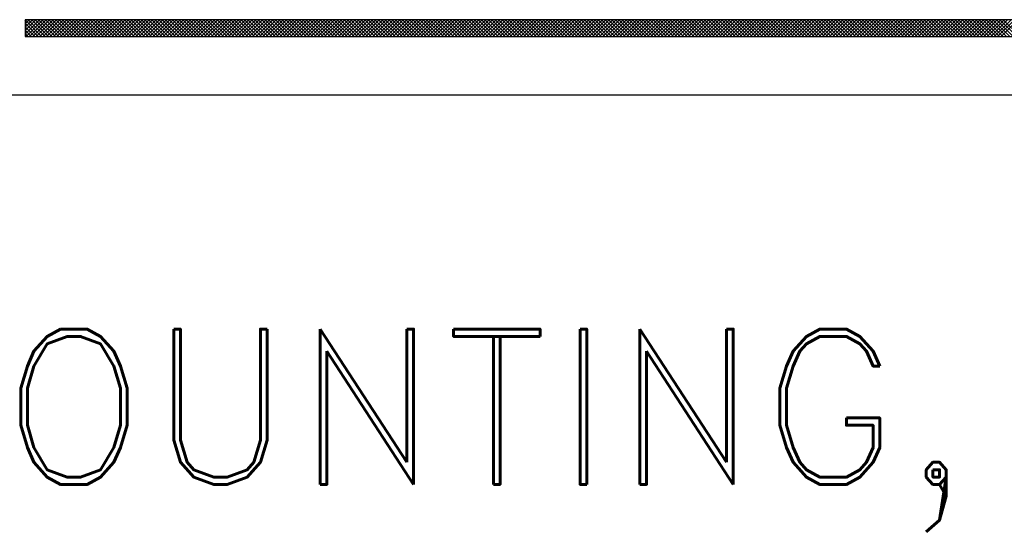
# Model space of a CAD drawing. Extents: x 0 to 34, y 0 to 22.
# Tile 5 of 20: x 29.097 to 30.364, y 2.362 to 3.017. Entities that reach past the tile are written whole.
import ezdxf
from ezdxf.enums import TextEntityAlignment as Align

# ---------------------------------------------------------------- set-up
doc = ezdxf.new("R2010")
doc.units = 0
doc.header["$LTSCALE"] = 0.25
doc.header["$MEASUREMENT"] = 0
for name, color, linetype in [('DIM', 7, 'CONTINUOUS'), ('FORMAT', 6, 'CONTINUOUS'), ('LOGO_HI', 11, 'CONTINUOUS')]:
    doc.layers.add(name, color=color, linetype=linetype)
doc.styles.add('RD25', font='ROMAND.shx', dxfattribs={"height": 0.25})
doc.styles.add('ROMAND', font='ROMAND.SHX')
doc.styles.add('RS10', font='ROMANS.shx', dxfattribs={"height": 0.1})

# ---------------------------------------------------------------- blocks, each defined once
blk = doc.blocks.new('FORMAT')
at = {"layer": 'FORMAT', "color": 6}
blk.add_line((-3.1875, 0.432), (3.1875, 0.432), dxfattribs=at)
at = {"layer": 'LOGO_HI'}
for p, q in [((-1.0487, 0.5278), (-1.0479, 0.5286)), ((-1.0487, 0.5234), (-1.0435, 0.5286)), ((-1.0487, 0.519), (-1.0391, 0.5286)), ((-1.0487, 0.5146), (-1.0346, 0.5286)), ((-1.0487, 0.5102), (-1.0302, 0.5286)), ((-1.0273, 0.507), (-1.0487, 0.5284)), ((-1.0317, 0.507), (-1.0487, 0.524)), ((-1.0474, 0.507), (-1.0258, 0.5286)), ((-1.0229, 0.507), (-1.0445, 0.5286)), ((-1.043, 0.507), (-1.0214, 0.5286)), ((-1.0185, 0.507), (-1.0401, 0.5286)), ((-1.0386, 0.507), (-1.017, 0.5286)), ((-1.0141, 0.507), (-1.0357, 0.5286)), ((-1.0342, 0.507), (-1.0126, 0.5286)), ((-1.0096, 0.507), (-1.0313, 0.5286)), ((-1.0298, 0.507), (-1.0081, 0.5286)), ((-1.0052, 0.507), (-1.0269, 0.5286)), ((-1.0253, 0.507), (-1.0037, 0.5286)), ((-1.0008, 0.507), (-1.0224, 0.5286)), ((-1.0209, 0.507), (-0.9993, 0.5286)), ((-0.9964, 0.507), (-1.018, 0.5286)), ((-1.0165, 0.507), (-0.9949, 0.5286)), ((-0.992, 0.507), (-1.0136, 0.5286)), ((-1.0121, 0.507), (-0.9905, 0.5286)), ((-0.9875, 0.507), (-1.0092, 0.5286)), ((-1.0077, 0.507), (-0.986, 0.5286)), ((-0.9831, 0.507), (-1.0048, 0.5286)), ((-1.0032, 0.507), (-0.9816, 0.5286)), ((-0.9787, 0.507), (-1.0003, 0.5286)), ((-0.9988, 0.507), (-0.9772, 0.5286)), ((-0.9743, 0.507), (-0.9959, 0.5286)), ((-0.9944, 0.507), (-0.9728, 0.5286)), ((-0.9699, 0.507), (-0.9915, 0.5286)), ((-0.99, 0.507), (-0.9684, 0.5286)), ((-0.9654, 0.507), (-0.9871, 0.5286)), ((-0.9856, 0.507), (-0.9639, 0.5286)), ((-0.961, 0.507), (-0.9827, 0.5286)), ((-0.9812, 0.507), (-0.9595, 0.5286)), ((-0.9566, 0.507), (-0.9782, 0.5286)), ((-0.9767, 0.507), (-0.9551, 0.5286)), ((-0.9522, 0.507), (-0.9738, 0.5286)), ((-0.9723, 0.507), (-0.9507, 0.5286)), ((-0.9478, 0.507), (-0.9694, 0.5286)), ((-0.9679, 0.507), (-0.9463, 0.5286)), ((-0.9433, 0.507), (-0.965, 0.5286)), ((-0.9635, 0.507), (-0.9418, 0.5286)), ((-0.9389, 0.507), (-0.9606, 0.5286)), ((-0.9591, 0.507), (-0.9374, 0.5286)), ((-0.9345, 0.507), (-0.9561, 0.5286)), ((-0.9546, 0.507), (-0.933, 0.5286)), ((-0.9301, 0.507), (-0.9517, 0.5286)), ((-0.9502, 0.507), (-0.9286, 0.5286)), ((-0.9257, 0.507), (-0.9473, 0.5286)), ((-0.9458, 0.507), (-0.9242, 0.5286)), ((-0.9212, 0.507), (-0.9429, 0.5286)), ((-0.9414, 0.507), (-0.9197, 0.5286)), ((-0.9168, 0.507), (-0.9385, 0.5286)), ((-0.937, 0.507), (-0.9153, 0.5286)), ((-0.9124, 0.507), (-0.934, 0.5286)), ((-0.9325, 0.507), (-0.9109, 0.5286)), ((-0.908, 0.507), (-0.9296, 0.5286)), ((-0.9281, 0.507), (-0.9065, 0.5286)), ((-0.9036, 0.507), (-0.9252, 0.5286)), ((-0.9237, 0.507), (-0.9021, 0.5286)), ((-0.8992, 0.507), (-0.9208, 0.5286)), ((-0.9193, 0.507), (-0.8976, 0.5286)), ((-0.8947, 0.507), (-0.9164, 0.5286)), ((-0.9149, 0.507), (-0.8932, 0.5286)), ((-0.8903, 0.507), (-0.9119, 0.5286)), ((-0.9104, 0.507), (-0.8888, 0.5286)), ((-0.8859, 0.507), (-0.9075, 0.5286)), ((-0.906, 0.507), (-0.8844, 0.5286)), ((-0.8815, 0.507), (-0.9031, 0.5286)), ((-0.9016, 0.507), (-0.88, 0.5286)), ((-0.8771, 0.507), (-0.8987, 0.5286)), ((-0.8972, 0.507), (-0.8755, 0.5286)), ((-0.8726, 0.507), (-0.8943, 0.5286)), ((-0.8928, 0.507), (-0.8711, 0.5286)), ((-0.8682, 0.507), (-0.8898, 0.5286)), ((-0.8883, 0.507), (-0.8667, 0.5286)), ((-0.8638, 0.507), (-0.8854, 0.5286)), ((-0.8839, 0.507), (-0.8623, 0.5286)), ((-0.8594, 0.507), (-0.881, 0.5286)), ((-0.8795, 0.507), (-0.8579, 0.5286)), ((-0.855, 0.507), (-0.8766, 0.5286)), ((-0.8751, 0.507), (-0.8535, 0.5286)), ((-0.8505, 0.507), (-0.8722, 0.5286)), ((-0.8707, 0.507), (-0.849, 0.5286)), ((-0.8461, 0.507), (-0.8678, 0.5286)), ((-0.8662, 0.507), (-0.8446, 0.5286)), ((-0.8417, 0.507), (-0.8633, 0.5286)), ((-0.8618, 0.507), (-0.8402, 0.5286)), ((-0.8373, 0.507), (-0.8589, 0.5286)), ((-0.8574, 0.507), (-0.8358, 0.5286)), ((-0.8329, 0.507), (-0.8545, 0.5286)), ((-0.853, 0.507), (-0.8314, 0.5286)), ((-0.8284, 0.507), (-0.8501, 0.5286)), ((-0.8486, 0.507), (-0.8269, 0.5286)), ((-0.824, 0.507), (-0.8457, 0.5286)), ((-0.8441, 0.507), (-0.8225, 0.5286)), ((-0.8196, 0.507), (-0.8412, 0.5286)), ((-0.8397, 0.507), (-0.8181, 0.5286)), ((-0.8152, 0.507), (-0.8368, 0.5286)), ((-0.8353, 0.507), (-0.8137, 0.5286)), ((-0.8108, 0.507), (-0.8324, 0.5286)), ((-0.8309, 0.507), (-0.8093, 0.5286)), ((-0.8063, 0.507), (-0.828, 0.5286)), ((-0.8265, 0.507), (-0.8048, 0.5286)), ((-0.8019, 0.507), (-0.8236, 0.5286)), ((-0.8221, 0.507), (-0.8004, 0.5286)), ((-0.7975, 0.507), (-0.8191, 0.5286)), ((-0.8176, 0.507), (-0.796, 0.5286)), ((-0.7931, 0.507), (-0.8147, 0.5286)), ((-0.8132, 0.507), (-0.7916, 0.5286)), ((-0.7887, 0.507), (-0.8103, 0.5286)), ((-0.8088, 0.507), (-0.7872, 0.5286)), ((-0.7842, 0.507), (-0.8059, 0.5286)), ((-0.8044, 0.507), (-0.7827, 0.5286)), ((-0.7798, 0.507), (-0.8015, 0.5286)), ((-0.8, 0.507), (-0.7783, 0.5286)), ((-0.7754, 0.507), (-0.797, 0.5286)), ((-0.7955, 0.507), (-0.7739, 0.5286)), ((-0.771, 0.507), (-0.7926, 0.5286)), ((-0.7911, 0.507), (-0.7695, 0.5286)), ((-0.7666, 0.507), (-0.7882, 0.5286)), ((-0.7867, 0.507), (-0.7651, 0.5286)), ((-0.7621, 0.507), (-0.7838, 0.5286)), ((-0.7823, 0.507), (-0.7606, 0.5286)), ((-0.7577, 0.507), (-0.7794, 0.5286)), ((-0.7779, 0.507), (-0.7562, 0.5286)), ((-0.7533, 0.507), (-0.7749, 0.5286)), ((-0.7734, 0.507), (-0.7518, 0.5286)), ((-0.7489, 0.507), (-0.7705, 0.5286)), ((-0.769, 0.507), (-0.7474, 0.5286)), ((-0.7445, 0.507), (-0.7661, 0.5286)), ((-0.7646, 0.507), (-0.743, 0.5286)), ((-0.7401, 0.507), (-0.7617, 0.5286)), ((-0.7602, 0.507), (-0.7385, 0.5286)), ((-0.7356, 0.507), (-0.7573, 0.5286)), ((-0.7558, 0.507), (-0.7341, 0.5286)), ((-0.7312, 0.507), (-0.7528, 0.5286)), ((-0.7513, 0.507), (-0.7297, 0.5286)), ((-0.7268, 0.507), (-0.7484, 0.5286)), ((-0.7469, 0.507), (-0.7253, 0.5286)), ((-0.7224, 0.507), (-0.744, 0.5286)), ((-0.7425, 0.507), (-0.7209, 0.5286)), ((-0.718, 0.507), (-0.7396, 0.5286)), ((-0.7381, 0.507), (-0.7164, 0.5286)), ((-0.7135, 0.507), (-0.7352, 0.5286)), ((-0.7337, 0.507), (-0.712, 0.5286)), ((-0.7091, 0.507), (-0.7307, 0.5286)), ((-0.7292, 0.507), (-0.7076, 0.5286)), ((-0.7047, 0.507), (-0.7263, 0.5286)), ((-0.7248, 0.507), (-0.7032, 0.5286)), ((-0.7003, 0.507), (-0.7219, 0.5286)), ((-0.7204, 0.507), (-0.6988, 0.5286)), ((-0.6959, 0.507), (-0.7175, 0.5286)), ((-0.716, 0.507), (-0.6944, 0.5286)), ((-0.6914, 0.507), (-0.7131, 0.5286)), ((-0.7116, 0.507), (-0.6899, 0.5286)), ((-0.687, 0.507), (-0.7087, 0.5286)), ((-0.7071, 0.507), (-0.6855, 0.5286)), ((-0.6826, 0.507), (-0.7042, 0.5286)), ((-0.7027, 0.507), (-0.6811, 0.5286)), ((-0.6782, 0.507), (-0.6998, 0.5286)), ((-0.6983, 0.507), (-0.6767, 0.5286)), ((-0.6738, 0.507), (-0.6954, 0.5286)), ((-0.6939, 0.507), (-0.6723, 0.5286)), ((-0.6693, 0.507), (-0.691, 0.5286)), ((-0.6895, 0.507), (-0.6678, 0.5286)), ((-0.6649, 0.507), (-0.6866, 0.5286)), ((-0.685, 0.507), (-0.6634, 0.5286)), ((-0.6605, 0.507), (-0.6821, 0.5286)), ((-0.6806, 0.507), (-0.659, 0.5286)), ((-0.6561, 0.507), (-0.6777, 0.5286)), ((-0.6762, 0.507), (-0.6546, 0.5286)), ((-0.6517, 0.507), (-0.6733, 0.5286)), ((-0.6718, 0.507), (-0.6502, 0.5286)), ((-0.6472, 0.507), (-0.6689, 0.5286)), ((-0.6674, 0.507), (-0.6457, 0.5286)), ((-0.6428, 0.507), (-0.6645, 0.5286)), ((-0.663, 0.507), (-0.6413, 0.5286)), ((-0.6384, 0.507), (-0.66, 0.5286)), ((-0.6585, 0.507), (-0.6369, 0.5286)), ((-0.634, 0.507), (-0.6556, 0.5286)), ((-0.6541, 0.507), (-0.6325, 0.5286)), ((-0.6296, 0.507), (-0.6512, 0.5286)), ((-0.6497, 0.507), (-0.6281, 0.5286)), ((-0.6251, 0.507), (-0.6468, 0.5286)), ((-0.6453, 0.507), (-0.6236, 0.5286)), ((-0.6207, 0.507), (-0.6424, 0.5286)), ((-0.6409, 0.507), (-0.6192, 0.5286)), ((-0.6163, 0.507), (-0.6379, 0.5286)), ((-0.6364, 0.507), (-0.6148, 0.5286)), ((-0.6119, 0.507), (-0.6335, 0.5286)), ((-0.632, 0.507), (-0.6104, 0.5286)), ((-0.6075, 0.507), (-0.6291, 0.5286)), ((-0.6276, 0.507), (-0.606, 0.5286)), ((-0.6031, 0.507), (-0.6247, 0.5286)), ((-0.6232, 0.507), (-0.6015, 0.5286)), ((-0.5986, 0.507), (-0.6203, 0.5286)), ((-0.6188, 0.507), (-0.5971, 0.5286)), ((-0.5942, 0.507), (-0.6158, 0.5286)), ((-0.6143, 0.507), (-0.5927, 0.5286)), ((-0.5898, 0.507), (-0.6114, 0.5286)), ((-0.6099, 0.507), (-0.5883, 0.5286)), ((-0.5854, 0.507), (-0.607, 0.5286)), ((-0.6055, 0.507), (-0.5839, 0.5286)), ((-0.581, 0.507), (-0.6026, 0.5286)), ((-0.6011, 0.507), (-0.5794, 0.5286)), ((-0.5765, 0.507), (-0.5982, 0.5286)), ((-0.5967, 0.507), (-0.575, 0.5286)), ((-0.5721, 0.507), (-0.5937, 0.5286)), ((-0.5922, 0.507), (-0.5706, 0.5286)), ((-0.5677, 0.507), (-0.5893, 0.5286)), ((-0.5878, 0.507), (-0.5662, 0.5286)), ((-0.5633, 0.507), (-0.5849, 0.5286)), ((-0.5834, 0.507), (-0.5618, 0.5286)), ((-0.5589, 0.507), (-0.5805, 0.5286)), ((-0.579, 0.507), (-0.5574, 0.5286)), ((-0.5544, 0.507), (-0.5761, 0.5286)), ((-0.5746, 0.507), (-0.5529, 0.5286)), ((-0.55, 0.507), (-0.5717, 0.5286)), ((-0.5701, 0.507), (-0.5485, 0.5286)), ((-0.5456, 0.507), (-0.5672, 0.5286)), ((-0.5657, 0.507), (-0.5441, 0.5286)), ((-0.5412, 0.507), (-0.5628, 0.5286)), ((-0.5613, 0.507), (-0.5397, 0.5286)), ((-0.5368, 0.507), (-0.5584, 0.5286)), ((-0.5569, 0.507), (-0.5353, 0.5286)), ((-0.5323, 0.507), (-0.554, 0.5286)), ((-0.5525, 0.507), (-0.5308, 0.5286)), ((-0.5279, 0.507), (-0.5496, 0.5286)), ((-0.548, 0.507), (-0.5264, 0.5286)), ((-0.5235, 0.507), (-0.5451, 0.5286)), ((-0.5436, 0.507), (-0.522, 0.5286)), ((-0.5191, 0.507), (-0.5407, 0.5286)), ((-0.5392, 0.507), (-0.5176, 0.5286)), ((-0.5147, 0.507), (-0.5363, 0.5286)), ((-0.5348, 0.507), (-0.5132, 0.5286)), ((-0.5102, 0.507), (-0.5319, 0.5286)), ((-0.5304, 0.507), (-0.5087, 0.5286)), ((-0.5058, 0.507), (-0.5275, 0.5286)), ((-0.526, 0.507), (-0.5043, 0.5286)), ((-0.5014, 0.507), (-0.523, 0.5286)), ((-0.5215, 0.507), (-0.4999, 0.5286)), ((-0.497, 0.507), (-0.5186, 0.5286)), ((-0.5171, 0.507), (-0.4955, 0.5286)), ((-0.4926, 0.507), (-0.5142, 0.5286)), ((-0.5127, 0.507), (-0.4911, 0.5286)), ((-0.4881, 0.507), (-0.5098, 0.5286)), ((-0.5083, 0.507), (-0.4866, 0.5286)), ((-0.4837, 0.507), (-0.5054, 0.5286)), ((-0.5039, 0.507), (-0.4822, 0.5286)), ((-0.4793, 0.507), (-0.5009, 0.5286)), ((-0.4994, 0.507), (-0.4778, 0.5286)), ((-0.4749, 0.507), (-0.4965, 0.5286)), ((-0.495, 0.507), (-0.4734, 0.5286)), ((-0.4705, 0.507), (-0.4921, 0.5286)), ((-0.4906, 0.507), (-0.469, 0.5286)), ((-0.466, 0.507), (-0.4877, 0.5286)), ((-0.4862, 0.507), (-0.4645, 0.5286)), ((-0.4616, 0.507), (-0.4833, 0.5286)), ((-0.4818, 0.507), (-0.4601, 0.5286)), ((-0.4572, 0.507), (-0.4788, 0.5286)), ((-0.4773, 0.507), (-0.4557, 0.5286)), ((-0.4528, 0.507), (-0.4744, 0.5286)), ((-0.4729, 0.507), (-0.4513, 0.5286)), ((-0.4484, 0.507), (-0.47, 0.5286)), ((-0.4685, 0.507), (-0.4469, 0.5286)), ((-0.444, 0.507), (-0.4656, 0.5286)), ((-0.4641, 0.507), (-0.4424, 0.5286)), ((-0.4395, 0.507), (-0.4612, 0.5286)), ((-0.4597, 0.507), (-0.438, 0.5286)), ((-0.4351, 0.507), (-0.4567, 0.5286)), ((-0.4552, 0.507), (-0.4336, 0.5286)), ((-0.4307, 0.507), (-0.4523, 0.5286)), ((-0.4508, 0.507), (-0.4292, 0.5286)), ((-0.4263, 0.507), (-0.4479, 0.5286)), ((-0.4464, 0.507), (-0.4248, 0.5286)), ((-0.4219, 0.507), (-0.4435, 0.5286)), ((-0.442, 0.507), (-0.4203, 0.5286)), ((-0.4174, 0.507), (-0.4391, 0.5286)), ((-0.4376, 0.507), (-0.4159, 0.5286)), ((-0.413, 0.507), (-0.4346, 0.5286)), ((-0.4331, 0.507), (-0.4115, 0.5286)), ((-0.4086, 0.507), (-0.4302, 0.5286)), ((-0.4287, 0.507), (-0.4071, 0.5286)), ((-0.4042, 0.507), (-0.4258, 0.5286)), ((-0.4243, 0.507), (-0.4027, 0.5286)), ((-0.3998, 0.507), (-0.4214, 0.5286)), ((-0.4199, 0.507), (-0.3983, 0.5286)), ((-0.3953, 0.507), (-0.417, 0.5286)), ((-0.4155, 0.507), (-0.3938, 0.5286)), ((-0.3909, 0.507), (-0.4126, 0.5286)), ((-0.411, 0.507), (-0.3894, 0.5286)), ((-0.3865, 0.507), (-0.4081, 0.5286)), ((-0.4066, 0.507), (-0.385, 0.5286)), ((-0.3821, 0.507), (-0.4037, 0.5286)), ((-0.4022, 0.507), (-0.3806, 0.5286)), ((-0.3777, 0.507), (-0.3993, 0.5286)), ((-0.3978, 0.507), (-0.3762, 0.5286)), ((-0.3732, 0.507), (-0.3949, 0.5286)), ((-0.3934, 0.507), (-0.3717, 0.5286)), ((-0.3688, 0.507), (-0.3905, 0.5286)), ((-0.3889, 0.507), (-0.3673, 0.5286)), ((-0.3644, 0.507), (-0.386, 0.5286)), ((-0.3845, 0.507), (-0.3629, 0.5286)), ((-0.36, 0.507), (-0.3816, 0.5286)), ((-0.3801, 0.507), (-0.3585, 0.5286)), ((-0.3556, 0.507), (-0.3772, 0.5286)), ((-0.3757, 0.507), (-0.3541, 0.5286)), ((-0.3511, 0.507), (-0.3728, 0.5286)), ((-0.3713, 0.507), (-0.3496, 0.5286)), ((-0.3467, 0.507), (-0.3684, 0.5286)), ((-0.3669, 0.507), (-0.3452, 0.5286)), ((-0.3423, 0.507), (-0.3639, 0.5286)), ((-0.3624, 0.507), (-0.3408, 0.5286)), ((-0.3379, 0.507), (-0.3595, 0.5286)), ((-0.358, 0.507), (-0.3364, 0.5286)), ((-0.3335, 0.507), (-0.3551, 0.5286)), ((-0.3536, 0.507), (-0.332, 0.5286)), ((-0.329, 0.507), (-0.3507, 0.5286)), ((-0.3492, 0.507), (-0.3275, 0.5286)), ((-0.3246, 0.507), (-0.3463, 0.5286)), ((-0.3448, 0.507), (-0.3231, 0.5286)), ((-0.3202, 0.507), (-0.3418, 0.5286)), ((-0.3403, 0.507), (-0.3187, 0.5286)), ((-0.3158, 0.507), (-0.3374, 0.5286)), ((-0.3359, 0.507), (-0.3143, 0.5286)), ((-0.3114, 0.507), (-0.333, 0.5286)), ((-0.3315, 0.507), (-0.3099, 0.5286)), ((-0.3069, 0.507), (-0.3286, 0.5286)), ((-0.3271, 0.507), (-0.3054, 0.5286)), ((-0.3025, 0.507), (-0.3242, 0.5286)), ((-0.3227, 0.507), (-0.301, 0.5286)), ((-0.2981, 0.507), (-0.3197, 0.5286)), ((-0.3182, 0.507), (-0.2966, 0.5286)), ((-0.2937, 0.507), (-0.3153, 0.5286)), ((-0.3138, 0.507), (-0.2922, 0.5286)), ((-0.2893, 0.507), (-0.3109, 0.5286)), ((-0.3094, 0.507), (-0.2878, 0.5286)), ((-0.2849, 0.507), (-0.3065, 0.5286)), ((-0.305, 0.507), (-0.2833, 0.5286)), ((-0.2804, 0.507), (-0.3021, 0.5286)), ((-0.3006, 0.507), (-0.2789, 0.5286)), ((-0.276, 0.507), (-0.2976, 0.5286)), ((-0.2961, 0.507), (-0.2745, 0.5286)), ((-0.2716, 0.507), (-0.2932, 0.5286)), ((-0.2917, 0.507), (-0.2701, 0.5286)), ((-0.2672, 0.507), (-0.2888, 0.5286)), ((-0.2873, 0.507), (-0.2657, 0.5286)), ((-0.2628, 0.507), (-0.2844, 0.5286)), ((-0.2829, 0.507), (-0.2612, 0.5286)), ((-0.2583, 0.507), (-0.28, 0.5286)), ((-0.2785, 0.507), (-0.2568, 0.5286)), ((-0.2539, 0.507), (-0.2755, 0.5286)), ((-0.274, 0.507), (-0.2524, 0.5286)), ((-0.2495, 0.507), (-0.2711, 0.5286)), ((-0.2696, 0.507), (-0.248, 0.5286)), ((-0.2451, 0.507), (-0.2667, 0.5286)), ((-0.2652, 0.507), (-0.2436, 0.5286)), ((-0.2407, 0.507), (-0.2623, 0.5286)), ((-0.2608, 0.507), (-0.2392, 0.5286)), ((-0.2362, 0.507), (-0.2579, 0.5286)), ((-0.2564, 0.507), (-0.2347, 0.5286)), ((-0.2318, 0.507), (-0.2535, 0.5286)), ((-0.2519, 0.507), (-0.2303, 0.5286)), ((-0.2274, 0.507), (-0.249, 0.5286)), ((-0.2475, 0.507), (-0.2259, 0.5286)), ((-0.223, 0.507), (-0.2446, 0.5286)), ((-0.2431, 0.507), (-0.2215, 0.5286)), ((-0.2186, 0.507), (-0.2402, 0.5286)), ((-0.2387, 0.507), (-0.2171, 0.5286)), ((-0.2141, 0.507), (-0.2358, 0.5286)), ((-0.2343, 0.507), (-0.2126, 0.5286)), ((-0.2097, 0.507), (-0.2314, 0.5286)), ((-0.2298, 0.507), (-0.2082, 0.5286)), ((-0.2053, 0.507), (-0.2269, 0.5286)), ((-0.2254, 0.507), (-0.2038, 0.5286)), ((-0.2009, 0.507), (-0.2225, 0.5286)), ((-0.221, 0.507), (-0.1994, 0.5286)), ((-0.1965, 0.507), (-0.2181, 0.5286)), ((-0.2166, 0.507), (-0.195, 0.5286)), ((-0.192, 0.507), (-0.2137, 0.5286)), ((-0.2122, 0.507), (-0.1905, 0.5286)), ((-0.1876, 0.507), (-0.2093, 0.5286)), ((-0.2078, 0.507), (-0.1861, 0.5286)), ((-0.1832, 0.507), (-0.2048, 0.5286)), ((-0.2033, 0.507), (-0.1817, 0.5286)), ((-0.1788, 0.507), (-0.2004, 0.5286)), ((-0.1989, 0.507), (-0.1773, 0.5286)), ((-0.1744, 0.507), (-0.196, 0.5286)), ((-0.1945, 0.507), (-0.1729, 0.5286)), ((-0.1699, 0.507), (-0.1916, 0.5286)), ((-0.1901, 0.507), (-0.1684, 0.5286)), ((-0.1655, 0.507), (-0.1872, 0.5286)), ((-0.1857, 0.507), (-0.164, 0.5286)), ((-0.1611, 0.507), (-0.1827, 0.5286)), ((-0.1812, 0.507), (-0.1596, 0.5286)), ((-0.1567, 0.507), (-0.1783, 0.5286)), ((-0.1768, 0.507), (-0.1552, 0.5286)), ((-0.1523, 0.507), (-0.1739, 0.5286)), ((-0.1724, 0.507), (-0.1508, 0.5286)), ((-0.1479, 0.507), (-0.1695, 0.5286)), ((-0.168, 0.507), (-0.1463, 0.5286)), ((-0.1434, 0.507), (-0.1651, 0.5286)), ((-0.1636, 0.507), (-0.1419, 0.5286)), ((-0.139, 0.507), (-0.1606, 0.5286)), ((-0.1591, 0.507), (-0.1375, 0.5286)), ((-0.1346, 0.507), (-0.1562, 0.5286)), ((-0.1547, 0.507), (-0.1331, 0.5286)), ((-0.1302, 0.507), (-0.1518, 0.5286)), ((-0.1503, 0.507), (-0.1287, 0.5286)), ((-0.1258, 0.507), (-0.1474, 0.5286)), ((-0.1459, 0.507), (-0.1242, 0.5286)), ((-0.1213, 0.507), (-0.143, 0.5286)), ((-0.1415, 0.507), (-0.1198, 0.5286)), ((-0.1169, 0.507), (-0.1385, 0.5286)), ((-0.137, 0.507), (-0.1154, 0.5286)), ((-0.1125, 0.507), (-0.1341, 0.5286)), ((-0.1326, 0.507), (-0.111, 0.5286)), ((-0.1081, 0.507), (-0.1297, 0.5286)), ((-0.1282, 0.507), (-0.1066, 0.5286)), ((-0.1037, 0.507), (-0.1253, 0.5286)), ((-0.1238, 0.507), (-0.1022, 0.5286)), ((-0.0992, 0.507), (-0.1209, 0.5286)), ((-0.1194, 0.507), (-0.0977, 0.5286)), ((-0.0948, 0.507), (-0.1165, 0.5286)), ((-0.1149, 0.507), (-0.0933, 0.5286)), ((-0.0904, 0.507), (-0.112, 0.5286)), ((-0.1105, 0.507), (-0.0889, 0.5286)), ((-0.086, 0.507), (-0.1076, 0.5286)), ((-0.1061, 0.507), (-0.0845, 0.5286)), ((-0.0816, 0.507), (-0.1032, 0.5286)), ((-0.1017, 0.507), (-0.0801, 0.5286)), ((-0.0771, 0.507), (-0.0988, 0.5286)), ((-0.0973, 0.507), (-0.0756, 0.5286)), ((-0.0727, 0.507), (-0.0944, 0.5286)), ((-0.0928, 0.507), (-0.0712, 0.5286)), ((-0.0683, 0.507), (-0.0899, 0.5286)), ((-0.0884, 0.507), (-0.0668, 0.5286)), ((-0.0639, 0.507), (-0.0855, 0.5286)), ((-0.084, 0.507), (-0.0624, 0.5286)), ((-0.0595, 0.507), (-0.0811, 0.5286)), ((-0.0796, 0.507), (-0.058, 0.5286)), ((-0.055, 0.507), (-0.0767, 0.5286)), ((-0.0752, 0.507), (-0.0535, 0.5286)), ((-0.0506, 0.507), (-0.0723, 0.5286)), ((-0.0708, 0.507), (-0.0491, 0.5286)), ((-0.0462, 0.507), (-0.0678, 0.5286)), ((-0.0663, 0.507), (-0.0447, 0.5286)), ((-0.0418, 0.507), (-0.0634, 0.5286)), ((-0.0619, 0.507), (-0.0403, 0.5286)), ((-0.0374, 0.507), (-0.059, 0.5286)), ((-0.0575, 0.507), (-0.0359, 0.5286)), ((-0.0329, 0.507), (-0.0546, 0.5286)), ((-0.0531, 0.507), (-0.0314, 0.5286)), ((-0.0285, 0.507), (-0.0502, 0.5286)), ((-0.0487, 0.507), (-0.027, 0.5286)), ((-0.0241, 0.507), (-0.0457, 0.5286)), ((-0.0442, 0.507), (-0.0226, 0.5286)), ((-0.0197, 0.507), (-0.0413, 0.5286)), ((-0.0398, 0.507), (-0.0182, 0.5286)), ((-0.0153, 0.507), (-0.0369, 0.5286)), ((-0.0354, 0.507), (-0.0138, 0.5286)), ((-0.0108, 0.507), (-0.0325, 0.5286)), ((-0.031, 0.507), (-0.0093, 0.5286)), ((-0.0064, 0.507), (-0.0281, 0.5286)), ((-0.0266, 0.507), (-0.0049, 0.5286)), ((-0.002, 0.507), (-0.0236, 0.5286)), ((-0.0221, 0.507), (-0.0005, 0.5286)), ((0.0024, 0.507), (-0.0192, 0.5286)), ((-0.0177, 0.507), (0.0039, 0.5286)), ((0.0068, 0.507), (-0.0148, 0.5286)), ((-0.0133, 0.507), (0.0083, 0.5286)), ((0.0112, 0.507), (-0.0104, 0.5286)), ((-0.0089, 0.507), (0.0128, 0.5286)), ((0.0157, 0.507), (-0.006, 0.5286)), ((-0.0045, 0.507), (0.0172, 0.5286)), ((0.0201, 0.507), (-0.0015, 0.5286)), ((0, 0.507), (0.0216, 0.5286)), ((0.0245, 0.507), (0.0029, 0.5286)), ((0.0044, 0.507), (0.026, 0.5286)), ((0.0289, 0.507), (0.0073, 0.5286)), ((0.0088, 0.507), (0.0304, 0.5286)), ((0.0333, 0.507), (0.0117, 0.5286)), ((0.0132, 0.507), (0.0349, 0.5286)), ((0.0378, 0.507), (0.0161, 0.5286)), ((0.0176, 0.507), (0.0393, 0.5286)), ((0.0422, 0.507), (0.0206, 0.5286)), ((0.0221, 0.507), (0.0437, 0.5286)), ((0.0466, 0.507), (0.025, 0.5286)), ((0.0265, 0.507), (0.0481, 0.5286)), ((0.051, 0.507), (0.0294, 0.5286)), ((0.0309, 0.507), (0.0525, 0.5286)), ((0.0554, 0.507), (0.0338, 0.5286)), ((0.0353, 0.507), (0.0569, 0.5286)), ((0.0599, 0.507), (0.0382, 0.5286)), ((0.0397, 0.507), (0.0614, 0.5286)), ((0.0643, 0.507), (0.0426, 0.5286)), ((0.0442, 0.507), (0.0658, 0.5286)), ((0.0687, 0.507), (0.0471, 0.5286)), ((0.0486, 0.507), (0.0702, 0.5286)), ((0.0731, 0.507), (0.0515, 0.5286)), ((0.053, 0.507), (0.0746, 0.5286)), ((0.0775, 0.507), (0.0559, 0.5286)), ((0.0574, 0.507), (0.079, 0.5286)), ((0.082, 0.507), (0.0603, 0.5286)), ((0.0618, 0.507), (0.0835, 0.5286)), ((0.0864, 0.507), (0.0647, 0.5286)), ((0.0663, 0.507), (0.0879, 0.5286)), ((0.0908, 0.507), (0.0692, 0.5286)), ((0.0707, 0.507), (0.0923, 0.5286)), ((0.0952, 0.507), (0.0736, 0.5286)), ((0.0751, 0.507), (0.0967, 0.5286)), ((0.0996, 0.507), (0.078, 0.5286)), ((0.0795, 0.507), (0.1011, 0.5286)), ((0.1041, 0.507), (0.0824, 0.5286)), ((0.0839, 0.507), (0.1056, 0.5286)), ((0.1085, 0.507), (0.0868, 0.5286)), ((0.0883, 0.507), (0.11, 0.5286)), ((0.1129, 0.507), (0.0913, 0.5286)), ((0.0928, 0.507), (0.1144, 0.5286)), ((0.1173, 0.507), (0.0957, 0.5286)), ((0.0972, 0.507), (0.1188, 0.5286)), ((0.1217, 0.507), (0.1001, 0.5286)), ((0.1016, 0.507), (0.1232, 0.5286)), ((0.1262, 0.507), (0.1045, 0.5286)), ((0.106, 0.507), (0.1277, 0.5286)), ((0.1306, 0.507), (0.1089, 0.5286)), ((0.1104, 0.507), (0.1321, 0.5286)), ((0.135, 0.507), (0.1134, 0.5286)), ((0.1149, 0.507), (0.1365, 0.5286)), ((0.1394, 0.507), (0.1178, 0.5286)), ((0.1193, 0.507), (0.1409, 0.5286)), ((0.1438, 0.507), (0.1222, 0.5286)), ((0.1237, 0.507), (0.1453, 0.5286)), ((0.1483, 0.507), (0.1266, 0.5286)), ((0.1281, 0.507), (0.1498, 0.5286)), ((0.1527, 0.507), (0.131, 0.5286)), ((0.1325, 0.507), (0.1542, 0.5286)), ((0.1571, 0.507), (0.1355, 0.5286)), ((0.137, 0.507), (0.1586, 0.5286)), ((0.1615, 0.507), (0.1399, 0.5286)), ((0.1414, 0.507), (0.163, 0.5286)), ((0.1659, 0.507), (0.1443, 0.5286)), ((0.1458, 0.507), (0.1674, 0.5286)), ((0.1703, 0.507), (0.1487, 0.5286)), ((0.1502, 0.507), (0.1719, 0.5286)), ((0.1748, 0.507), (0.1531, 0.5286)), ((0.1546, 0.507), (0.1763, 0.5286)), ((0.1792, 0.507), (0.1576, 0.5286)), ((0.1591, 0.507), (0.1807, 0.5286)), ((0.1836, 0.507), (0.162, 0.5286)), ((0.1635, 0.507), (0.1851, 0.5286)), ((0.188, 0.507), (0.1664, 0.5286)), ((0.1679, 0.507), (0.1895, 0.5286)), ((0.1924, 0.507), (0.1708, 0.5286)), ((0.1723, 0.507), (0.194, 0.5286)), ((0.1969, 0.507), (0.1752, 0.5286)), ((0.1767, 0.507), (0.1984, 0.5286)), ((0.2013, 0.507), (0.1797, 0.5286)), ((0.1812, 0.507), (0.2028, 0.5286)), ((0.2057, 0.507), (0.1841, 0.5286)), ((0.1856, 0.507), (0.2072, 0.5286)), ((0.2101, 0.507), (0.1885, 0.5286)), ((0.19, 0.507), (0.2116, 0.5286)), ((0.2145, 0.507), (0.1929, 0.5286)), ((0.1944, 0.507), (0.216, 0.5286)), ((0.219, 0.507), (0.1973, 0.5286)), ((0.1988, 0.507), (0.2205, 0.5286)), ((0.2234, 0.507), (0.2017, 0.5286)), ((0.2033, 0.507), (0.2249, 0.5286)), ((0.2278, 0.507), (0.2062, 0.5286)), ((0.2077, 0.507), (0.2293, 0.5286)), ((0.2322, 0.507), (0.2106, 0.5286)), ((-1.0362, 0.507), (-1.0487, 0.5195)), ((-1.0406, 0.507), (-1.0487, 0.5151)), ((-1.045, 0.507), (-1.0487, 0.5107))]:
    blk.add_line(p, q, dxfattribs=at)
for points in [[(1.0487, 0.5286), (1.0487, 0.5286), (-1.0487, 0.5286), (-1.0487, 0.5286)], [(-1.0487, 0.5286), (-1.0487, 0.5286), (-1.0487, 0.507), (-1.0487, 0.507)], [(-1.0487, 0.507), (-1.0487, 0.507), (1.0487, 0.507), (1.0487, 0.507)]]:
    blk.add_open_spline(points, degree=3, dxfattribs=at)
at = {"layer": 'FORMAT', "color": 7, "style": 'ROMAND'}
blk.add_attdef('CONTRACT', text='', height=0.2, dxfattribs=at).set_placement((-4.148, 1.0536), align=Align.CENTER)
at = {"layer": 'FORMAT', "color": 1, "style": 'RS10'}
for tag, p in [('DDATE', (-3.75, 0.323)), ('CDATE', (-3.75, -0.177)), ('ADATE', (-3.75, -0.677)), ('IDATE', (-3.75, -1.177)), ('OF', (2.7576, -1.6582)), ('PDATE', (-3.75, -1.677))]:
    blk.add_attdef(tag, text='', height=0.1, dxfattribs=at).set_placement(p, align=Align.MIDDLE)
for tag, p in [('DRAFT', (-6.0963, 0.323)), ('CHECKED', (-6.0963, -0.177)), ('APPROVED', (-6.0963, -0.677)), ('ISSUED', (-6.0963, -1.177)), ('SCALE', (0.1541, -1.6582)), ('PRODUCTION', (-6.0963, -1.677))]:
    blk.add_attdef(tag, text='', height=0.1, dxfattribs=at).set_placement(p, align=Align.MIDDLE_LEFT)
at = {"layer": 'FORMAT', "color": 7, "style": 'RD25'}
for tag, p in [('DESCRIPTION1', (0, 0)), ('DESCRIPTION2', (0, -0.4548)), ('NUMBER', (0.5375, -1.2342)), ('REV', (2.7375, -1.2342))]:
    blk.add_attdef(tag, text='', height=0.25, dxfattribs=at).set_placement(p, align=Align.MIDDLE)
at = {"layer": 'FORMAT', "color": 7, "style": 'RS10'}
for tag, p in [('MATERIAL1', (-8.3941, -0.5141)), ('MATERIAL2', (-8.3941, -0.676)), ('FINISH1', (-8.3725, -1.2038)), ('FINISH2', (-8.3725, -1.3657))]:
    blk.add_attdef(tag, p, '', height=0.1, dxfattribs=at)
at = {"layer": 'FORMAT', "color": 1, "style": 'RS10'}
blk.add_attdef('FILE', text='', height=0.1, dxfattribs=at).set_placement((-1.232, -1.7069), align=Align.RIGHT)

msp = doc.modelspace()

# ---------------------------------------------------------------- block references
at = {"layer": 'DIM'}
ref = msp.add_blockref('FORMAT', (30.1525, 2.488), dxfattribs=at)
ref.add_attrib('DESCRIPTION1', 'PLATE, MOUNTING, HI3000 SERIES', dxfattribs={"layer": 'FORMAT', "color": 7, "height": 0.2, "style": 'RD25'}).set_placement((30.1525, 2.488), align=Align.MIDDLE)

doc.saveas('drawing.dxf')
